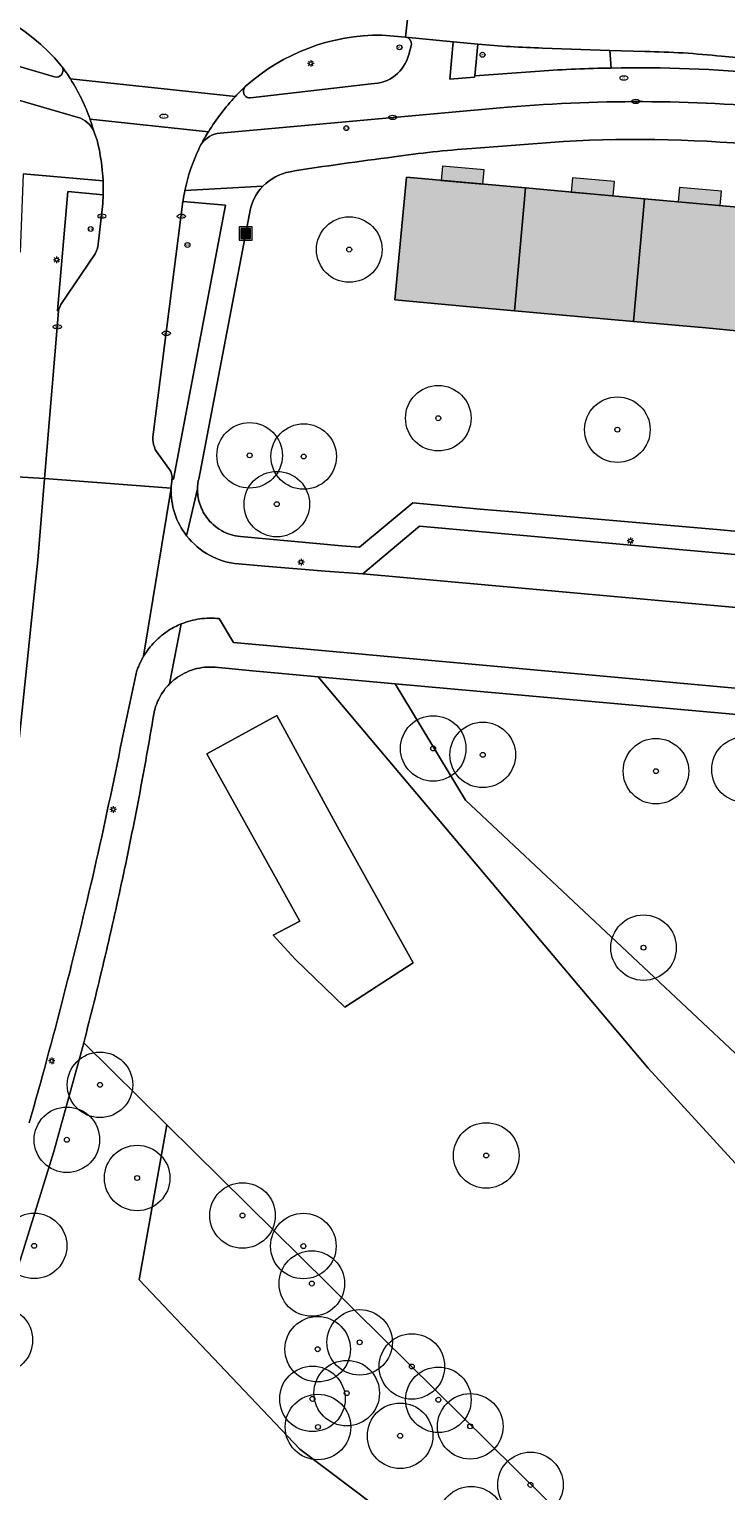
# Model space of a CAD drawing. Header units: metres. Extents: x 187482 to 189800, y 333582 to 335019.
# Tile 218 of 256: x 189553 to 189606, y 334213 to 334325. Entities that reach past the tile are written whole.
import ezdxf
from ezdxf.enums import TextEntityAlignment as Align

# ---------------------------------------------------------------- set-up
doc = ezdxf.new("R2010")
doc.units = ezdxf.units.M
doc.layers.get('0').update_dxf_attribs({"color": 252, "lineweight": 18})
for name, color, linetype, lineweight in [('B-WE-GR-BEPLANTING_CULTUUR_BOSPLANTSOEN-GV', 252, 'Continuous', 18), ('B-WE-GR-BEPLANTING_CULTUUR_HEESTERS-GV', 252, 'Continuous', 18), ('B-WE-GR-BOOM-S', 252, 'Continuous', 18), ('B-WE-GR-HAAG-G', 252, 'GR-HAAG1-SO', 18), ('B-WE-IE-MEUBILAIR-S', 252, 'Continuous', 18), ('B-WE-IE-MEUBILAIR_WEGMEUBILAIR_AFVALBAK-S', 252, 'Continuous', 18), ('B-WE-OG-BEBOUWING-GV', 252, 'Continuous', 18), ('B-WE-OG-BEBOUWING_LUIFEL-GV', 252, 'Continuous', 18), ('B-WE-OG-TERREIN_BEGROEID-GV', 252, 'Continuous', 18), ('B-WE-OG-TERREIN_ERF-GV', 252, 'Continuous', 18), ('B-WE-VH-GESLOTENVERHARDING_ASFALT-GV', 252, 'Continuous', 18), ('B-WE-VH-OPENVERHARDING_BETONSTRAATSTEEN-GV', 252, 'Continuous', 18), ('B-WE-VH-OPENVERHARDING_TEGEL-GV', 252, 'Continuous', 18)]:
    doc.layers.add(name, color=color, linetype=linetype, lineweight=lineweight)
doc.layers.add('B-WE-OG-BEBOUWING-V', color=7, linetype='Continuous', lineweight=18, true_color=0xf0f0f0)
doc.styles.add('NLCS-ISO', font='NLCS-ISO.ttf')
doc.linetypes.add('GR-HAAG1-SO', pattern='A,6,[176,NLCS.SHX,S=0.125,R=0,X=0,Y=0],-2', length=8)

# ---------------------------------------------------------------- blocks, each defined once
blk = doc.blocks.new('SIE-WEG_AFVALBAK-SO')
h = blk.add_hatch(color=256)
h.dxf.hatch_style = 1
h.paths.add_polyline_path([(-1.5, -1.5), (1.5, -1.5), (1.5, 1.5), (-1.5, 1.5)])
for points in [[(-2, -2), (2, -2), (2, 2), (-2, 2)], [(-1.5, -1.5), (1.5, -1.5), (1.5, 1.5), (-1.5, 1.5)]]:
    blk.add_lwpolyline(points, close=True)
blk = doc.blocks.new('SIE-MEUBILAIR_PAAL_LICHTMAST-SO')
for points in [[(-0.62, 0), (-1, 0)], [(-0.71, 0.71), (-0.44, 0.44)], [(0, 1), (0, 0.62)], [(0.44, 0.44), (0.71, 0.71)], [(1, 0), (0.62, 0)], [(-0.71, -0.71), (-0.44, -0.44)], [(0, -0.62), (0, -1)], [(0.44, -0.44), (0.71, -0.71)]]:
    blk.add_lwpolyline(points)
blk.add_circle((0, 0), 0.5)
blk = doc.blocks.new('SIE-MEUBILAIR_PAAL_VERKEERSBORD-SO')
blk.add_circle((0, 0), 0.75)
at = {"style": 'NLCS-ISO'}
blk.add_text('vb', height=0.75, dxfattribs=at).set_placement((0, 0.07), align=Align.MIDDLE_CENTER)
blk = doc.blocks.new('SIE-MEUBILAIR_PUT_KOLK-SO')
blk.add_ellipse((0, 0), major_axis=(1.25, 0), ratio=0.54)
at = {"style": 'NLCS-ISO'}
blk.add_text('klk', height=0.75, dxfattribs=at).set_placement((0.03, 0), align=Align.MIDDLE_CENTER)
blk = doc.blocks.new('SIE-MEUBILAIR_PUT_RIOOLPUT-SO')
blk.add_ellipse((0, 0), major_axis=(1.25, 0), ratio=0.54)
at = {"style": 'NLCS-ISO'}
blk.add_text('ri', height=0.75, dxfattribs=at).set_placement((-0.04, 0.07), align=Align.MIDDLE_CENTER)
blk = doc.blocks.new('SGR-BOOM_GBKN-SO')
at = {"color": 0, "linetype": 'ByBlock', "lineweight": 18}
for radius in [2, 0.15]:
    blk.add_circle((0, 0), radius, dxfattribs=at)

msp = doc.modelspace()

# ---------------------------------------------------------------- hatches: boundary and pattern name
at = {"layer": 'B-WE-OG-BEBOUWING-V'}
h = msp.add_hatch(color=256, dxfattribs=at)
h.dxf.hatch_style = 1
h.paths.add_polyline_path([(189590.132, 334303.271), (189590.957, 334312.641), (189581.876, 334313.46), (189580.996, 334304.095), (189586.735, 334303.577)], flags=17)
h = msp.add_hatch(color=256, dxfattribs=at)
h.dxf.hatch_style = 1
h.paths.add_polyline_path([(189587.815, 334314.028), (189584.628, 334314.316), (189584.525, 334313.221), (189587.712, 334312.934)], flags=17)
h = msp.add_hatch(color=256, dxfattribs=at)
h.dxf.hatch_style = 1
h.paths.add_polyline_path([(189597.745, 334313.132), (189594.558, 334313.42), (189594.455, 334312.325), (189597.642, 334312.037)], flags=17)
h = msp.add_hatch(color=256, dxfattribs=at)
h.dxf.hatch_style = 1
h.paths.add_polyline_path([(189600.038, 334311.821), (189590.957, 334312.641), (189590.132, 334303.271), (189593.529, 334302.964), (189599.192, 334302.453)], flags=17)
h = msp.add_hatch(color=256, dxfattribs=at)
h.dxf.hatch_style = 1
h.paths.add_polyline_path([(189605.912, 334312.395), (189602.725, 334312.683), (189602.622, 334311.588), (189605.809, 334311.3)], flags=17)
h = msp.add_hatch(color=256, dxfattribs=at)
h.dxf.hatch_style = 1
h.paths.add_polyline_path([(189608.128, 334301.647), (189609.132, 334311), (189600.038, 334311.821), (189599.192, 334302.453), (189604.712, 334301.955)], flags=17)

# ---------------------------------------------------------------- linework, layer by layer
at = {"layer": 'B-WE-GR-BEPLANTING_CULTUUR_BOSPLANTSOEN-GV', "flags": 128}
msp.add_lwpolyline([(189676.061, 334266.244), (189669.085, 334266.871), (189658.882, 334267.789), (189624.657, 334229.996), (189586.38, 334265.921), (189581.009, 334274.8), (189575.14, 334275.328), (189600.324, 334245.444), (189622.764, 334220.958), (189624.964, 334218.557), (189658.465, 334255.145), (189664.692, 334252.814), (189682.067, 334246.308), (189691.679, 334242.709), (189706.329, 334237.021), (189713.255, 334234.332), (189721.336, 334231.194), (189745.842, 334213.308), (189753.813, 334207.437), (189770.845, 334195.624), (189786.601, 334185.01), (189792.918, 334180.6), (189792.956, 334180.734), (189797.995, 334198.284)], dxfattribs=at)
msp.add_lwpolyline([(189565.393, 334153.496), (189606.671, 334198.578), (189606.587, 334198.661), (189563.595, 334241.135), (189561.493, 334229.31), (189573.744, 334216.365), (189598.592, 334197.643), (189585.186, 334182.618), (189572.357, 334166.785), (189562.88, 334158.81), (189560.012, 334155.366), (189564.285, 334152.287), (189564.771, 334152.817)], close=True, dxfattribs=at)
at = {"layer": 'B-WE-GR-BEPLANTING_CULTUUR_HEESTERS-GV'}
for points in [[(189555.547, 334321.965, 0.1997224), (189545.094, 334327.47)], [(189580.018, 334324.314, 0.1864385), (189569.579, 334320.382)], [(189582.261, 334323.605, 0.3982534), (189581.811, 334324.162)], [(189592.27, 334323.323, -0.0161881), (189587.327, 334323.613)], [(189579.198, 334320.593, 0.3446765), (189582.058, 334322.841)], [(189605.924, 334322.69, 0.0247243), (189600.072, 334323.055)], [(189555.021, 334321.125, 0.6854356), (189555.6, 334321.894)], [(189592.051, 334321.568, -0.0122783), (189597.505, 334321.797)], [(189597.505, 334321.797, -0.0268782), (189609.403, 334321.365)], [(189569.496, 334320.227, 0.591016), (189569.993, 334319.513)]]:
    msp.add_lwpolyline(points, format="xyb", dxfattribs=at)
at = {"layer": 'B-WE-GR-BEPLANTING_CULTUUR_HEESTERS-GV', "flags": 128}
for points in [[(189546.674, 334323.562), (189555.021, 334321.125)], [(189581.811, 334324.162), (189580.018, 334324.314)], [(189582.058, 334322.841), (189582.261, 334323.605)], [(189587.327, 334323.613), (189587.091, 334321.197), (189592.051, 334321.568)], [(189597.505, 334321.797), (189597.403, 334323.147), (189592.27, 334323.323)], [(189600.072, 334323.055), (189597.403, 334323.147), (189597.505, 334321.797)], [(189797.995, 334305.656), (189776.956, 334307.5), (189751.623, 334309.78), (189726.842, 334311.981), (189702.72, 334314.115), (189677.464, 334316.36), (189653.523, 334318.508), (189630.193, 334320.55), (189605.924, 334322.69)], [(189555.6, 334321.894), (189555.598, 334321.898), (189555.572, 334321.931), (189555.547, 334321.965)], [(189569.579, 334320.382), (189569.496, 334320.227)], [(189569.993, 334319.513), (189579.198, 334320.593)]]:
    msp.add_lwpolyline(points, dxfattribs=at)
at = {"layer": 'B-WE-GR-HAAG-G', "ltscale": 0.2}
for points in [[(189565.688, 334275.903, 0.0931064), (189564.251, 334275.179)], [(189567.289, 334276.058, 0.0931013), (189565.688, 334275.903)], [(189563.812, 334274.795, 0.0375407), (189563.381, 334274.293)], [(189564.025, 334274.994, 0.0195602), (189563.812, 334274.795)], [(189564.251, 334275.179, 0.0175853), (189564.025, 334274.994)], [(189563.03, 334273.73, 0.0370402), (189562.768, 334273.121)], [(189563.381, 334274.293, 0.0372265), (189563.03, 334273.73)], [(189562.602, 334272.48, -0.0057184), (189561.476, 334266.167)], [(189562.768, 334273.121, 0.0377387), (189562.602, 334272.48)], [(189561.476, 334266.167, -0.0055654), (189560.209, 334259.88)], [(189560.209, 334259.88, -0.005564), (189558.802, 334253.623)], [(189558.802, 334253.623, -0.0055971), (189557.255, 334247.399)]]:
    msp.add_lwpolyline(points, format="xyb", dxfattribs=at)
at = {"layer": 'B-WE-GR-HAAG-G', "ltscale": 0.2, "flags": 128}
msp.add_lwpolyline([(189570.123, 334275.79), (189567.289, 334276.058)], dxfattribs=at)
at = {"layer": 'B-WE-OG-BEBOUWING-GV', "flags": 128}
for points in [[(189590.132, 334303.271), (189590.957, 334312.641), (189581.876, 334313.46), (189580.996, 334304.095), (189586.735, 334303.577)], [(189600.038, 334311.821), (189590.957, 334312.641), (189590.132, 334303.271), (189593.529, 334302.964), (189599.192, 334302.453)], [(189608.128, 334301.647), (189609.132, 334311), (189600.038, 334311.821), (189599.192, 334302.453), (189604.712, 334301.955)], [(189566.654, 334269.456), (189573.747, 334256.675), (189571.714, 334255.606), (189573.382, 334253.783), (189577.172, 334250.112), (189582.403, 334253.484), (189576.618, 334263.88), (189571.99, 334272.366)]]:
    msp.add_lwpolyline(points, close=True, dxfattribs=at)
at = {"layer": 'B-WE-OG-BEBOUWING_LUIFEL-GV', "flags": 128}
for points in [[(189587.815, 334314.028), (189584.628, 334314.316), (189584.525, 334313.221), (189587.712, 334312.934)], [(189597.745, 334313.132), (189594.558, 334313.42), (189594.455, 334312.325), (189597.642, 334312.037)], [(189605.912, 334312.395), (189602.725, 334312.683), (189602.622, 334311.588), (189605.809, 334311.3)]]:
    msp.add_lwpolyline(points, close=True, dxfattribs=at)
at = {"layer": 'B-WE-OG-TERREIN_BEGROEID-GV', "flags": 128}
for points in [[(189558.738, 334312.127), (189556.05, 334312.368), (189555.249, 334303.263), (189555.337, 334303.253)], [(189558.351, 334308.348), (189558.687, 334311.229)], [(189563.99, 334290.406), (189564.098, 334290.406), (189568.07, 334311.333), (189564.822, 334311.617), (189562.566, 334293.827)], [(189555.516, 334303.734), (189558.127, 334307.613)], [(189562.926, 334292.352), (189563.799, 334291.16)], [(189563.994, 334290.434), (189563.99, 334290.406)], [(189536.777, 334190.358), (189533.139, 334182.564), (189529.292, 334174.871), (189533.184, 334171.708), (189535.688, 334172.894), (189560.012, 334155.366), (189562.88, 334158.81), (189572.357, 334166.785), (189585.186, 334182.618), (189598.592, 334197.643), (189573.744, 334216.365), (189561.493, 334229.31), (189563.595, 334241.135), (189557.255, 334247.399), (189554.963, 334239.106), (189552.423, 334230.885), (189551.758, 334229.122)]]:
    msp.add_lwpolyline(points, dxfattribs=at)
at = {"layer": 'B-WE-OG-TERREIN_BEGROEID-GV'}
for points in [[(189558.687, 334311.229, 0.0144301), (189558.738, 334312.127)], [(189558.127, 334307.613, 0.1031331), (189558.351, 334308.348)], [(189555.337, 334303.253, -0.118359), (189555.516, 334303.734)], [(189562.566, 334293.827, 0.2151856), (189562.926, 334292.352)], [(189563.799, 334291.16, -0.1865516), (189563.994, 334290.434)]]:
    msp.add_lwpolyline(points, format="xyb", dxfattribs=at)
at = {"layer": 'B-WE-OG-TERREIN_BEGROEID-GV', "flags": 128}
msp.add_lwpolyline([(189658.882, 334267.789), (189581.009, 334274.8), (189586.38, 334265.921), (189624.657, 334229.996)], close=True, dxfattribs=at)
at = {"layer": 'B-WE-OG-TERREIN_ERF-GV'}
for points in [[(189586.862, 334315.651, 0.0215023), (189580.928, 334315.011)], [(189609.81, 334315.835, 0.0370886), (189593.851, 334316.199)], [(189580.928, 334315.011, 0.0093109), (189573.003, 334313.885)], [(189573.003, 334313.885, 0.1571387), (189570.929, 334312.774)], [(189570.929, 334312.774, 0.1573493), (189569.895, 334310.66)], [(189565.943, 334289.821, 0.0081594), (189565.938, 334289.681)], [(189565.938, 334289.681, 0.075728), (189566.085, 334288.608)], [(189566.085, 334288.608, 0.0860125), (189566.623, 334287.511)], [(189566.623, 334287.511, 0.1059407), (189567.757, 334286.493)], [(189567.757, 334286.493, 0.1060779), (189569.21, 334286.035)], [(189565.688, 334275.903, 0.0931064), (189564.251, 334275.179)], [(189567.289, 334276.058, 0.0931013), (189565.688, 334275.903)], [(189563.812, 334274.795, 0.0375407), (189563.381, 334274.293)], [(189564.025, 334274.994, 0.0195602), (189563.812, 334274.795)], [(189564.251, 334275.179, 0.0175853), (189564.025, 334274.994)], [(189563.03, 334273.73, 0.0370402), (189562.768, 334273.121)], [(189563.381, 334274.293, 0.0372265), (189563.03, 334273.73)], [(189562.602, 334272.48, -0.0057184), (189561.476, 334266.167)], [(189562.768, 334273.121, 0.0377387), (189562.602, 334272.48)], [(189561.476, 334266.167, -0.0055654), (189560.209, 334259.88)], [(189560.209, 334259.88, -0.005564), (189558.802, 334253.623)], [(189558.802, 334253.623, -0.0055971), (189557.255, 334247.399)]]:
    msp.add_lwpolyline(points, format="xyb", dxfattribs=at)
at = {"layer": 'B-WE-OG-TERREIN_ERF-GV', "flags": 128}
for points in [[(189593.851, 334316.199), (189586.862, 334315.651)], [(189569.895, 334310.66), (189566.026, 334290.418), (189566.013, 334290.355), (189565.998, 334290.279), (189565.985, 334290.204), (189565.973, 334290.128), (189565.963, 334290.051), (189565.955, 334289.975), (189565.948, 334289.898), (189565.943, 334289.821)], [(189569.21, 334286.035), (189576.948, 334285.331), (189578.307, 334285.216), (189582.378, 334288.598), (189587.515, 334288.129), (189590.006, 334287.932), (189605.549, 334286.562), (189608.04, 334286.337)], [(189624.964, 334218.557), (189622.764, 334220.958), (189600.324, 334245.444), (189575.14, 334275.328), (189570.123, 334275.79), (189567.289, 334276.058)], [(189557.255, 334247.399), (189563.595, 334241.135), (189606.587, 334198.661), (189606.671, 334198.578), (189624.964, 334218.557)]]:
    msp.add_lwpolyline(points, dxfattribs=at)
for points in [[(189590.132, 334303.271), (189586.735, 334303.577), (189580.996, 334304.095), (189581.876, 334313.46), (189590.957, 334312.641), (189600.038, 334311.821), (189609.132, 334311), (189618.225, 334310.179), (189627.355, 334309.355), (189636.485, 334308.531), (189636.431, 334307.933), (189637.129, 334307.87), (189637.045, 334306.944), (189636.284, 334307.013), (189635.576, 334299.169), (189629.799, 334299.69), (189626.435, 334299.994), (189623.07, 334300.298), (189617.38, 334300.811), (189611.544, 334301.338), (189608.128, 334301.647), (189604.712, 334301.955), (189599.192, 334302.453), (189593.529, 334302.964)], [(189571.714, 334255.606), (189573.747, 334256.675), (189566.654, 334269.456), (189571.99, 334272.366), (189576.618, 334263.88), (189582.403, 334253.484), (189577.172, 334250.112), (189573.382, 334253.783)]]:
    msp.add_lwpolyline(points, close=True, dxfattribs=at)
at = {"layer": 'B-WE-VH-GESLOTENVERHARDING_ASFALT-GV'}
for points in [[(189545.094, 334327.47, -0.1997224), (189555.547, 334321.965)], [(189569.579, 334320.382, -0.1864385), (189580.018, 334324.314)], [(189587.327, 334323.613, 0.0161881), (189592.27, 334323.323)], [(189600.072, 334323.055, -0.0247243), (189605.924, 334322.69)], [(189555.6, 334321.894, -0.0200078), (189556.246, 334320.961)], [(189556.246, 334320.961, -0.0572833), (189557.74, 334317.885)], [(189568.832, 334319.631, -0.0147008), (189569.579, 334320.382)], [(189566.769, 334316.935, -0.049373), (189568.832, 334319.631)], [(189557.74, 334317.885, -0.010992), (189557.912, 334317.366)], [(189566.216, 334315.976, -0.0157994), (189566.769, 334316.935)], [(189558.273, 334316.281, -0.0517274), (189558.729, 334313.181)], [(189564.971, 334312.443, -0.0565968), (189566.027, 334315.613)], [(189558.729, 334313.181, -0.0179931), (189558.738, 334312.127)], [(189564.831, 334311.687, -0.0132626), (189564.971, 334312.443)], [(189558.738, 334312.127, -0.0144301), (189558.687, 334311.229)], [(189558.351, 334308.348, -0.1031331), (189558.127, 334307.613)], [(189555.516, 334303.734, 0.118359), (189555.337, 334303.253)], [(189562.926, 334292.352, -0.2151856), (189562.566, 334293.827)], [(189563.994, 334290.434, 0.1865516), (189563.799, 334291.16)], [(189563.925, 334289.72, -0.0308877), (189563.99, 334290.406)], [(189565.109, 334286.085, -0.1757857), (189563.925, 334289.72)], [(189569.056, 334283.95, -0.2089185), (189565.109, 334286.085)], [(189562.678, 334278.005, -0.0591138), (189563.762, 334278.883)], [(189563.762, 334278.883, -0.0213018), (189564.217, 334279.143)], [(189564.217, 334279.143, -0.022263), (189564.693, 334279.362)], [(189564.693, 334279.362, -0.0303075), (189565.395, 334279.599)], [(189565.395, 334279.599, -0.0318146), (189566.12, 334279.746)], [(189566.12, 334279.746, -0.0311886), (189566.858, 334279.803)], [(189566.858, 334279.803, -0.0297908), (189567.598, 334279.767)], [(189561.829, 334276.9, -0.058412), (189562.678, 334278.005)], [(189561.544, 334276.362, -0.0147059), (189561.68, 334276.634)], [(189561.68, 334276.634, -0.0175136), (189561.829, 334276.9)], [(189561.316, 334275.798, -0.0103805), (189561.423, 334276.083)], [(189561.423, 334276.083, -0.0103588), (189561.544, 334276.362)], [(189558.078, 334260.682, 0.0068372), (189560.169, 334270.472)], [(189555.721, 334250.953, 0.0068577), (189558.078, 334260.682)], [(189553.099, 334241.291, 0.0068332), (189555.721, 334250.953)]]:
    msp.add_lwpolyline(points, format="xyb", dxfattribs=at)
at = {"layer": 'B-WE-VH-GESLOTENVERHARDING_ASFALT-GV', "flags": 128}
for points in [[(189580.018, 334324.314), (189581.811, 334324.162), (189582.164, 334327.363), (189577.45, 334327.784)], [(189596.703, 334326.577), (189588.001, 334326.827), (189587.929, 334326.834), (189585.704, 334327.038), (189582.164, 334327.363), (189581.811, 334324.162), (189585.432, 334323.802), (189587.327, 334323.613)], [(189592.27, 334323.323), (189597.403, 334323.147), (189600.072, 334323.055)], [(189605.924, 334322.69), (189630.193, 334320.55), (189653.523, 334318.508), (189677.464, 334316.36), (189702.72, 334314.115), (189726.842, 334311.981), (189751.623, 334309.78), (189776.956, 334307.5), (189797.995, 334305.656)], [(189555.547, 334321.965), (189555.572, 334321.931), (189555.598, 334321.898), (189555.6, 334321.894)], [(189568.832, 334319.631), (189556.246, 334320.961)], [(189556.246, 334320.961), (189568.832, 334319.631)], [(189557.74, 334317.885), (189566.769, 334316.935)], [(189566.769, 334316.935), (189557.74, 334317.885)], [(189557.912, 334317.366), (189558.116, 334316.754), (189558.273, 334316.281)], [(189566.027, 334315.613), (189566.12, 334315.795), (189566.216, 334315.976)], [(189558.687, 334311.229), (189558.351, 334308.348)], [(189562.566, 334293.827), (189564.822, 334311.617), (189564.831, 334311.687)], [(189558.127, 334307.613), (189555.516, 334303.734)], [(189555.337, 334303.253), (189555.336, 334303.248), (189554.269, 334290.464), (189563.925, 334289.72)], [(189563.799, 334291.16), (189562.926, 334292.352)], [(189561.829, 334276.9), (189563.925, 334289.72), (189554.269, 334290.464), (189553.75, 334284.238), (189553.563, 334282.312), (189551.812, 334265.681)], [(189563.99, 334290.406), (189563.994, 334290.434)], [(189563.925, 334289.72), (189561.829, 334276.9)], [(189567.598, 334279.767), (189568.672, 334277.938), (189572.914, 334277.567), (189631.254, 334272.247), (189631.923, 334272.261), (189634.856, 334272.003), (189636.839, 334273.651), (189637.464, 334277.844), (189635.653, 334277.997), (189634.959, 334278.055), (189634.583, 334278.092), (189628.752, 334278.67), (189578.542, 334283.182), (189575.677, 334283.402), (189571.077, 334283.778), (189569.056, 334283.95)], [(189560.169, 334270.472), (189561.316, 334275.798)]]:
    msp.add_lwpolyline(points, dxfattribs=at)
at = {"layer": 'B-WE-VH-OPENVERHARDING_BETONSTRAATSTEEN-GV', "flags": 128}
for points in [[(189555.021, 334321.125), (189546.674, 334323.562)], [(189585.432, 334323.802), (189581.811, 334324.162)], [(189582.261, 334323.605), (189582.058, 334322.841)], [(189592.051, 334321.568), (189587.091, 334321.197), (189587.07, 334321.087), (189585.183, 334320.945), (189585.432, 334323.802)], [(189539.507, 334323.068), (189556.825, 334318.028)], [(189569.496, 334320.227), (189569.579, 334320.382)], [(189579.198, 334320.593), (189569.993, 334319.513)], [(189567.66, 334316.833), (189589.59, 334318.802)], [(189557.994, 334317.02), (189558.116, 334316.754), (189557.912, 334317.366)], [(189628.167, 334282.754), (189582.879, 334286.82), (189578.542, 334283.182), (189628.752, 334278.67)]]:
    msp.add_lwpolyline(points, dxfattribs=at)
at = {"layer": 'B-WE-VH-OPENVERHARDING_BETONSTRAATSTEEN-GV'}
for points in [[(189581.811, 334324.162, -0.3982534), (189582.261, 334323.605)], [(189582.058, 334322.841, -0.3446765), (189579.198, 334320.593)], [(189555.6, 334321.894, -0.6854356), (189555.021, 334321.125)], [(189556.246, 334320.961, 0.0200078), (189555.6, 334321.894)], [(189597.505, 334321.797, 0.0122783), (189592.051, 334321.568)], [(189609.403, 334321.365, 0.0268782), (189597.505, 334321.797)], [(189557.74, 334317.885, 0.0572833), (189556.246, 334320.961)], [(189569.579, 334320.382, 0.0147008), (189568.832, 334319.631)], [(189569.993, 334319.513, -0.591016), (189569.496, 334320.227)], [(189568.832, 334319.631, 0.049373), (189566.769, 334316.935)], [(189589.59, 334318.802, -0.0476426), (189611.629, 334318.604)], [(189556.825, 334318.028, -0.2144636), (189557.994, 334317.02)], [(189557.912, 334317.366, 0.010992), (189557.74, 334317.885)], [(189566.769, 334316.935, 0.0157994), (189566.216, 334315.976)], [(189566.216, 334315.976, -0.2153917), (189567.66, 334316.833)]]:
    msp.add_lwpolyline(points, format="xyb", dxfattribs=at)
at = {"layer": 'B-WE-VH-OPENVERHARDING_TEGEL-GV', "flags": 128}
msp.add_lwpolyline([(189587.091, 334321.197), (189587.327, 334323.613), (189585.432, 334323.802), (189585.183, 334320.945), (189587.07, 334321.087)], close=True, dxfattribs=at)
for points in [[(189556.825, 334318.028), (189539.507, 334323.068)], [(189589.59, 334318.802), (189567.66, 334316.833)], [(189558.273, 334316.281), (189558.116, 334316.754), (189557.994, 334317.02)], [(189566.216, 334315.976), (189566.12, 334315.795), (189566.027, 334315.613)], [(189586.862, 334315.651), (189593.851, 334316.199)], [(189558.729, 334313.181), (189552.647, 334313.721), (189552.411, 334307.742)], [(189552.647, 334313.721), (189558.729, 334313.181)], [(189551.878, 334298.924), (189551.332, 334290.644), (189554.269, 334290.464), (189555.336, 334303.248), (189555.337, 334303.253), (189555.249, 334303.263), (189556.05, 334312.368), (189558.738, 334312.127)], [(189564.971, 334312.443), (189570.929, 334312.774)], [(189570.929, 334312.774), (189564.971, 334312.443)], [(189564.822, 334311.617), (189568.07, 334311.333), (189564.098, 334290.406), (189563.99, 334290.406)], [(189564.831, 334311.687), (189564.822, 334311.617)], [(189565.943, 334289.821), (189565.948, 334289.898), (189565.955, 334289.975), (189565.963, 334290.051), (189565.973, 334290.128), (189565.985, 334290.204), (189565.998, 334290.279), (189566.013, 334290.355), (189566.026, 334290.418), (189569.895, 334310.66)], [(189551.812, 334265.681), (189553.563, 334282.312), (189553.75, 334284.238), (189554.269, 334290.464), (189551.332, 334290.644), (189550.462, 334280.633), (189549.036, 334265.735)], [(189565.938, 334289.681), (189565.109, 334286.085)], [(189565.109, 334286.085), (189565.938, 334289.681)], [(189628.626, 334282.221), (189628.57, 334281.517), (189634.792, 334280.837), (189630.241, 334284.369), (189626.268, 334284.718), (189623.759, 334284.915), (189608.04, 334286.337), (189605.549, 334286.562), (189590.006, 334287.932), (189587.515, 334288.129), (189582.378, 334288.598), (189578.307, 334285.216), (189576.948, 334285.331), (189569.21, 334286.035)], [(189569.056, 334283.95), (189571.077, 334283.778), (189575.677, 334283.402), (189578.542, 334283.182), (189582.879, 334286.82), (189628.167, 334282.754)], [(189564.693, 334279.362), (189563.812, 334274.795)], [(189563.812, 334274.795), (189564.693, 334279.362)], [(189695.791, 334264.161), (189696.051, 334266.148), (189694.624, 334266.344), (189691.915, 334266.673), (189684.385, 334267.533), (189682.143, 334267.747), (189645.859, 334271.008), (189643.094, 334271.262), (189634.856, 334272.003), (189631.923, 334272.261), (189631.254, 334272.247), (189572.914, 334277.567), (189568.672, 334277.938), (189567.598, 334279.767)], [(189561.316, 334275.798), (189560.169, 334270.472)], [(189567.289, 334276.058), (189570.123, 334275.79), (189575.14, 334275.328), (189581.009, 334274.8), (189658.882, 334267.789), (189669.085, 334266.871), (189676.061, 334266.244)], [(189551.758, 334229.122), (189552.423, 334230.885), (189554.963, 334239.106), (189557.255, 334247.399)]]:
    msp.add_lwpolyline(points, dxfattribs=at)
at = {"layer": 'B-WE-VH-OPENVERHARDING_TEGEL-GV'}
for points in [[(189611.629, 334318.604, 0.0476426), (189589.59, 334318.802)], [(189557.994, 334317.02, 0.2144636), (189556.825, 334318.028)], [(189567.66, 334316.833, 0.2153917), (189566.216, 334315.976)], [(189558.729, 334313.181, 0.0517274), (189558.273, 334316.281)], [(189580.928, 334315.011, -0.0215023), (189586.862, 334315.651)], [(189593.851, 334316.199, -0.0370886), (189609.81, 334315.835)], [(189566.027, 334315.613, 0.0565968), (189564.971, 334312.443)], [(189573.003, 334313.885, -0.0093109), (189580.928, 334315.011)], [(189570.929, 334312.774, -0.1571387), (189573.003, 334313.885)], [(189558.738, 334312.127, 0.0179931), (189558.729, 334313.181)], [(189564.971, 334312.443, 0.0132626), (189564.831, 334311.687)], [(189569.895, 334310.66, -0.1573493), (189570.929, 334312.774)], [(189563.99, 334290.406, 0.0308877), (189563.925, 334289.72)], [(189563.925, 334289.72, 0.1757857), (189565.109, 334286.085)], [(189565.938, 334289.681, -0.0081594), (189565.943, 334289.821)], [(189566.085, 334288.608, -0.075728), (189565.938, 334289.681)], [(189566.623, 334287.511, -0.0860125), (189566.085, 334288.608)], [(189567.757, 334286.493, -0.1059407), (189566.623, 334287.511)], [(189565.109, 334286.085, 0.2089185), (189569.056, 334283.95)], [(189569.21, 334286.035, -0.1060779), (189567.757, 334286.493)], [(189563.762, 334278.883, 0.0591138), (189562.678, 334278.005)], [(189564.217, 334279.143, 0.0213018), (189563.762, 334278.883)], [(189564.693, 334279.362, 0.022263), (189564.217, 334279.143)], [(189565.395, 334279.599, 0.0303075), (189564.693, 334279.362)], [(189566.12, 334279.746, 0.0318146), (189565.395, 334279.599)], [(189566.858, 334279.803, 0.0311886), (189566.12, 334279.746)], [(189567.598, 334279.767, 0.0297908), (189566.858, 334279.803)], [(189562.678, 334278.005, 0.058412), (189561.829, 334276.9)], [(189561.68, 334276.634, 0.0147059), (189561.544, 334276.362)], [(189561.829, 334276.9, 0.0175136), (189561.68, 334276.634)], [(189561.423, 334276.083, 0.0103805), (189561.316, 334275.798)], [(189561.544, 334276.362, 0.0103588), (189561.423, 334276.083)], [(189564.251, 334275.179, -0.0931064), (189565.688, 334275.903)], [(189565.688, 334275.903, -0.0931013), (189567.289, 334276.058)], [(189563.381, 334274.293, -0.0375407), (189563.812, 334274.795)], [(189563.812, 334274.795, -0.0195602), (189564.025, 334274.994)], [(189564.025, 334274.994, -0.0175853), (189564.251, 334275.179)], [(189562.768, 334273.121, -0.0370402), (189563.03, 334273.73)], [(189563.03, 334273.73, -0.0372265), (189563.381, 334274.293)], [(189561.476, 334266.167, 0.0057184), (189562.602, 334272.48)], [(189562.602, 334272.48, -0.0377387), (189562.768, 334273.121)], [(189560.169, 334270.472, -0.0068372), (189558.078, 334260.682)], [(189560.209, 334259.88, 0.0055654), (189561.476, 334266.167)], [(189558.078, 334260.682, -0.0068577), (189555.721, 334250.953)], [(189558.802, 334253.623, 0.005564), (189560.209, 334259.88)], [(189557.255, 334247.399, 0.0055971), (189558.802, 334253.623)], [(189555.721, 334250.953, -0.0068332), (189553.099, 334241.291)]]:
    msp.add_lwpolyline(points, format="xyb", dxfattribs=at)

# ---------------------------------------------------------------- block references
at = {"layer": 'B-WE-GR-BOOM-S', "xscale": 1.25, "yscale": 1.25, "zscale": 1.25}
for p in [(189577.515, 334307.941), (189584.308, 334295.065), (189597.974, 334294.196), (189569.913, 334292.228), (189574.039, 334292.142), (189571.985, 334288.508), (189583.92, 334269.86), (189587.7, 334269.37), (189600.915, 334268.125), (189607.67, 334268.25), (189599.97, 334254.65), (189558.495, 334244.182), (189555.97, 334239.99), (189587.967, 334238.791), (189561.332, 334237.07), (189569.372, 334234.209), (189553.47, 334231.89), (189574.015, 334231.874), (189574.659, 334229.013), (189550.86, 334224.7), (189575.107, 334224), (189578.309, 334224.531), (189582.292, 334222.684), (189577.323, 334220.65), (189574.707, 334220.21), (189584.317, 334220.142), (189575.126, 334218.068), (189581.395, 334217.395), (189586.746, 334218.112), (189591.34, 334213.644), (189586.82, 334211.03)]:
    msp.add_blockref('SGR-BOOM_GBKN-SO', p, dxfattribs=at)
at = {"layer": 'B-WE-IE-MEUBILAIR-S', "xscale": 0.25, "yscale": 0.25, "zscale": 0.25}
for name, p in [('SIE-MEUBILAIR_PAAL_VERKEERSBORD-SO', (189581.356, 334323.378)), ('SIE-MEUBILAIR_PAAL_LICHTMAST-SO', (189574.579, 334322.152)), ('SIE-MEUBILAIR_PAAL_VERKEERSBORD-SO', (189587.688, 334322.81)), ('SIE-MEUBILAIR_PUT_RIOOLPUT-SO', (189598.464, 334321.035)), ('SIE-MEUBILAIR_PUT_KOLK-SO', (189599.374, 334319.249)), ('SIE-MEUBILAIR_PUT_RIOOLPUT-SO', (189563.372, 334318.116)), ('SIE-MEUBILAIR_PUT_KOLK-SO', (189580.826, 334318.026)), ('SIE-MEUBILAIR_PAAL_VERKEERSBORD-SO', (189577.292, 334317.204)), ('SIE-MEUBILAIR_PUT_KOLK-SO', (189558.634, 334310.494)), ('SIE-MEUBILAIR_PUT_KOLK-SO', (189564.702, 334310.48)), ('SIE-MEUBILAIR_PAAL_VERKEERSBORD-SO', (189557.788, 334309.512)), ('SIE-MEUBILAIR_PAAL_VERKEERSBORD-SO', (189565.167, 334308.284)), ('SIE-MEUBILAIR_PAAL_LICHTMAST-SO', (189555.189, 334307.158)), ('SIE-MEUBILAIR_PUT_KOLK-SO', (189555.242, 334302.043)), ('SIE-MEUBILAIR_PUT_KOLK-SO', (189563.552, 334301.545)), ('SIE-MEUBILAIR_PAAL_LICHTMAST-SO', (189598.968, 334285.71)), ('SIE-MEUBILAIR_PAAL_LICHTMAST-SO', (189573.839, 334284.086)), ('SIE-MEUBILAIR_PAAL_LICHTMAST-SO', (189559.505, 334265.206)), ('SIE-MEUBILAIR_PAAL_LICHTMAST-SO', (189554.814, 334246.008))]:
    msp.add_blockref(name, p, dxfattribs=at)
at = {"layer": 'B-WE-IE-MEUBILAIR_WEGMEUBILAIR_AFVALBAK-S', "xscale": 0.25, "yscale": 0.25, "zscale": 0.25}
msp.add_blockref('SIE-WEG_AFVALBAK-SO', (189569.614, 334309.166), dxfattribs=at)

doc.saveas('drawing.dxf')
